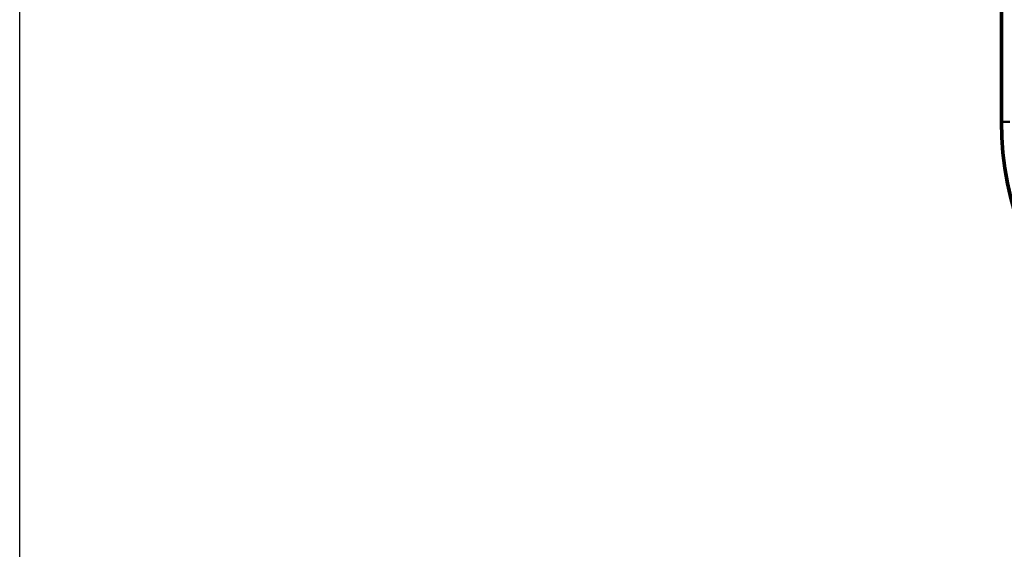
# Model space of a CAD drawing. Header units: millimetres. Extents: x 3278 to 6066, y 2420 to 4375.
# Tile 110 of 256: x 3278 to 3531, y 3192 to 3328. Entities that reach past the tile are written whole.
import ezdxf

# ---------------------------------------------------------------- set-up
doc = ezdxf.new("R2010")
doc.units = ezdxf.units.MM
doc.layers.add('Sichtbare Kanten(DIN)', color=7, linetype='Continuous', lineweight=50)
doc.layers.add('Sichtbare tangentiale Kanten(DIN)', color=7, linetype='Continuous', lineweight=50)

msp = doc.modelspace()

# ---------------------------------------------------------------- linework, layer by layer
at = {"lineweight": 25, "ltscale": 0.3}
msp.add_lwpolyline([(3278.058, 4374.803), (6065.992, 4374.803), (6065.992, 2420.04), (3278.058, 2420.04)], close=True, dxfattribs=at)
at = {"layer": 'Sichtbare Kanten(DIN)'}
msp.add_line((3529.838, 3343.288), (3529.838, 3301.349), dxfattribs=at)
msp.add_arc((3609.838, 3301.349), 80, 180, 268.41137, dxfattribs=at)
at = {"layer": 'Sichtbare tangentiale Kanten(DIN)'}
for p, q in [((3530.203, 3301.349), (3530.203, 3343.288)), ((3529.838, 3301.349), (3530.203, 3301.349)), ((3530.203, 3301.349), (3532.195, 3301.349))]:
    msp.add_line(p, q, dxfattribs=at)
msp.add_arc((3609.838, 3301.349), 79.635, 180, 268.41138, dxfattribs=at)

doc.saveas('drawing.dxf')
